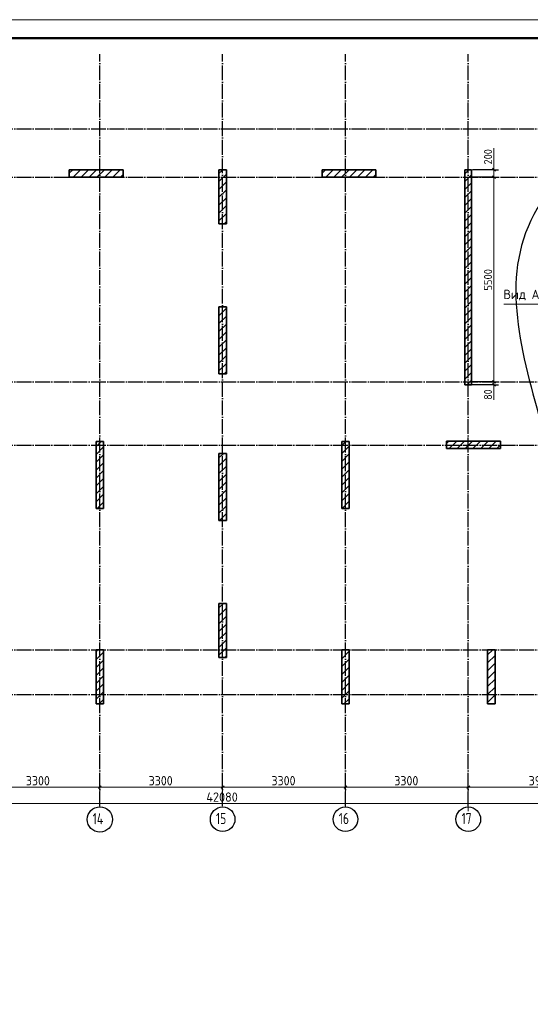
# Model space of a CAD drawing. Header units: millimetres. Extents: x -49773 to 2322955, y -3321 to 58485.
# Tile 150 of 256: x 646580 to 660300, y 14127 to 40578. Entities that reach past the tile are written whole.
import ezdxf

# ---------------------------------------------------------------- set-up
doc = ezdxf.new("R2010")
doc.units = ezdxf.units.MM
doc.linetypes.add('______11', pattern=[500, 400, -50, 0, -50])
doc.linetypes.add('______5', pattern=[1100, 800, -100, 100, -100])
for name, color, linetype, lineweight in [('Standard', 7, 'Continuous', 25), ('Размерная линия_ общее', 7, 'Continuous', 13), ('Стена_ общее', 7, 'Continuous', 35), ('тонкая', 7, 'Continuous', 25)]:
    doc.layers.add(name, color=color, linetype=linetype, lineweight=lineweight)
doc.layers.add('Осевая линия_ общее', color=7, linetype='______5', lineweight=13, true_color=0xa0a0a0)
doc.styles.add('ISOCPEUR', font='txt')

msp = doc.modelspace()

# ---------------------------------------------------------------- linework, layer by layer
at = {"color": 7, "linetype": 'Continuous', "lineweight": 35, "transparency": 33554687}
for p, q in [((649362.9, 36547.9), (647912.9, 36547.9)), ((647912.9, 36547.9), (647912.9, 36347.9)), ((649362.9, 36347.9), (649362.9, 36547.9)), ((651932.9, 36547.9), (651932.9, 35097.9)), ((652132.9, 36547.9), (651932.9, 36547.9)), ((652132.9, 35097.9), (652132.9, 36547.9)), ((656152.9, 36547.9), (654702.9, 36547.9)), ((654702.9, 36547.9), (654702.9, 36347.9)), ((656152.9, 36347.9), (656152.9, 36547.9)), ((647912.9, 36347.9), (649362.9, 36347.9)), ((654702.9, 36347.9), (656152.9, 36347.9)), ((651932.9, 35097.9), (652132.9, 35097.9)), ((651932.9, 32867.9), (651932.9, 31067.9)), ((652132.9, 32867.9), (651932.9, 32867.9)), ((652132.9, 31067.9), (652132.9, 32867.9)), ((651932.9, 31067.9), (652132.9, 31067.9)), ((648632.9, 29247.9), (648632.9, 27447.9)), ((648832.9, 29247.9), (648632.9, 29247.9)), ((648832.9, 27447.9), (648832.9, 29247.9)), ((655232.9, 29247.9), (655232.9, 27447.9)), ((655432.9, 29247.9), (655232.9, 29247.9)), ((655432.9, 27447.9), (655432.9, 29247.9)), ((659497.9, 29257.9), (658047.9, 29257.9)), ((658047.9, 29257.9), (658047.9, 29057.9)), ((659497.9, 29057.9), (659497.9, 29257.9)), ((651932.9, 28927.9), (651932.9, 27127.9)), ((652132.9, 28927.9), (651932.9, 28927.9)), ((652132.9, 27127.9), (652132.9, 28927.9)), ((658047.9, 29057.9), (659497.9, 29057.9)), ((648632.9, 27447.9), (648832.9, 27447.9)), ((655232.9, 27447.9), (655432.9, 27447.9)), ((651932.9, 27127.9), (652132.9, 27127.9)), ((651932.9, 24897.9), (651932.9, 23447.9)), ((652132.9, 24897.9), (651932.9, 24897.9)), ((652132.9, 23447.9), (652132.9, 24897.9)), ((648632.9, 23647.9), (648632.9, 22197.9)), ((648832.9, 23647.9), (648632.9, 23647.9)), ((648832.9, 22197.9), (648832.9, 23647.9)), ((655232.9, 23647.9), (655232.9, 22197.9)), ((655432.9, 23647.9), (655232.9, 23647.9)), ((655432.9, 22197.9), (655432.9, 23647.9)), ((659152.9, 23647.9), (659152.9, 22197.9)), ((659352.9, 23647.9), (659152.9, 23647.9)), ((659352.9, 22197.9), (659352.9, 23647.9)), ((651932.9, 23447.9), (652132.9, 23447.9)), ((648632.9, 22197.9), (648832.9, 22197.9)), ((655232.9, 22197.9), (655432.9, 22197.9)), ((659152.9, 22197.9), (659352.9, 22197.9))]:
    msp.add_line(p, q, dxfattribs=at)
at = {"color": 253, "linetype": '______5', "lineweight": 18, "true_color": 0xababab, "transparency": 33554687}
for p, q in [((647912.9, 36454.4), (648006.4, 36547.9)), ((648230.7, 36347.9), (648430.7, 36547.9)), ((648655, 36347.9), (648855, 36547.9)), ((649079.2, 36347.9), (649279.2, 36547.9)), ((654702.9, 36456.1), (654794.7, 36547.9)), ((655018.9, 36347.9), (655218.9, 36547.9)), ((655443.2, 36347.9), (655643.2, 36547.9)), ((655867.5, 36347.9), (656067.5, 36547.9)), ((651932.9, 36231.7), (652132.9, 36431.7)), ((651932.9, 35807.5), (652132.9, 36007.5)), ((651932.9, 35383.2), (652132.9, 35583.2)), ((652071.9, 35097.9), (652132.9, 35158.9)), ((651932.9, 32837.6), (651963.2, 32867.9)), ((651932.9, 32413.3), (652132.9, 32613.3)), ((651932.9, 31989.1), (652132.9, 32189.1)), ((651932.9, 31564.8), (652132.9, 31764.8)), ((651932.9, 31140.6), (652132.9, 31340.5)), ((648632.9, 29113.3), (648767.5, 29247.9)), ((655232.9, 28925.1), (655432.9, 29125.1)), ((658047.9, 29194.5), (658111.3, 29257.9)), ((658335.5, 29057.9), (658535.5, 29257.9)), ((658759.8, 29057.9), (658959.8, 29257.9)), ((659184.1, 29057.9), (659384.1, 29257.9)), ((648632.9, 28689.1), (648832.9, 28889.1)), ((651932.9, 28595), (652132.9, 28795)), ((655232.9, 28500.9), (655432.9, 28700.9)), ((648632.9, 28264.8), (648832.9, 28464.8)), ((651932.9, 28170.7), (652132.9, 28370.7)), ((648632.9, 27840.6), (648832.9, 28040.6)), ((655232.9, 28076.6), (655432.9, 28276.6)), ((651932.9, 27746.4), (652132.9, 27946.4)), ((655232.9, 27652.3), (655432.9, 27852.3)), ((648664.5, 27447.9), (648832.9, 27616.3)), ((651932.9, 27322.2), (652132.9, 27522.2)), ((651932.9, 24776.6), (652054.2, 24897.9)), ((651932.9, 24352.3), (652132.9, 24552.3)), ((651932.9, 23928.1), (652132.9, 24128.1)), ((648632.9, 23597.9), (648682.9, 23647.9)), ((651932.9, 23503.8), (652132.9, 23703.8)), ((655232.9, 23409.7), (655432.9, 23609.7)), ((659152.9, 23511.3), (659289.5, 23647.9)), ((648632.9, 23173.7), (648832.9, 23373.7)), ((659152.9, 23087.1), (659352.9, 23287.1)), ((655232.9, 22985.4), (655432.9, 23185.4)), ((648632.9, 22749.4), (648832.9, 22949.4)), ((655232.9, 22561.2), (655432.9, 22761.2)), ((659152.9, 22662.8), (659352.9, 22862.8)), ((648632.9, 22325.1), (648832.9, 22525.1)), ((655293.9, 22197.9), (655432.9, 22336.9)), ((659152.9, 22238.5), (659352.9, 22438.5))]:
    msp.add_line(p, q, dxfattribs=at)
at = {"color": 253, "linetype": '______11', "lineweight": 18, "true_color": 0xababab, "transparency": 33554687}
for p, q in [((648018.6, 36347.9), (648218.6, 36547.9)), ((648442.8, 36347.9), (648642.8, 36547.9)), ((648867.1, 36347.9), (649067.1, 36547.9)), ((651932.9, 36443.9), (652037, 36547.9)), ((654806.8, 36347.9), (655006.8, 36547.9)), ((655231.1, 36347.9), (655431.1, 36547.9)), ((655655.3, 36347.9), (655855.3, 36547.9)), ((649291.4, 36347.9), (649362.9, 36419.5)), ((656079.6, 36347.9), (656152.9, 36421.2)), ((651932.9, 36019.6), (652132.9, 36219.6)), ((651932.9, 35595.3), (652132.9, 35795.3)), ((651932.9, 35171.1), (652132.9, 35371.1)), ((651932.9, 32625.5), (652132.9, 32825.5)), ((651932.9, 32201.2), (652132.9, 32401.2)), ((651932.9, 31777), (652132.9, 31977)), ((651932.9, 31352.7), (652132.9, 31552.7)), ((652072.4, 31067.9), (652132.9, 31128.4)), ((648632.9, 28901.2), (648832.9, 29101.2)), ((655232.9, 29137.3), (655343.6, 29247.9)), ((658123.4, 29057.9), (658323.4, 29257.9)), ((658547.7, 29057.9), (658747.7, 29257.9)), ((658971.9, 29057.9), (659171.9, 29257.9)), ((659396.2, 29057.9), (659497.9, 29159.6)), ((651932.9, 28807.1), (652053.7, 28927.9)), ((655232.9, 28713), (655432.9, 28913)), ((648632.9, 28477), (648832.9, 28677)), ((651932.9, 28382.8), (652132.9, 28582.8)), ((655232.9, 28288.7), (655432.9, 28488.7)), ((648632.9, 28052.7), (648832.9, 28252.7)), ((651932.9, 27958.6), (652132.9, 28158.6)), ((655232.9, 27864.5), (655432.9, 28064.5)), ((648632.9, 27628.4), (648832.9, 27828.4)), ((651932.9, 27534.3), (652132.9, 27734.3)), ((655240.6, 27447.9), (655432.9, 27640.2)), ((651950.8, 27127.9), (652132.9, 27310.1)), ((651932.9, 24564.5), (652132.9, 24764.5)), ((651932.9, 24140.2), (652132.9, 24340.2)), ((651932.9, 23715.9), (652132.9, 23915.9)), ((648632.9, 23385.8), (648832.9, 23585.8)), ((655232.9, 23621.8), (655259, 23647.9)), ((652089.1, 23447.9), (652132.9, 23491.7)), ((655232.9, 23197.6), (655432.9, 23397.6)), ((659152.9, 23299.2), (659352.9, 23499.2)), ((648632.9, 22961.5), (648832.9, 23161.5)), ((659152.9, 22874.9), (659352.9, 23074.9)), ((655232.9, 22773.3), (655432.9, 22973.3)), ((648632.9, 22537.3), (648832.9, 22737.3)), ((655232.9, 22349), (655432.9, 22549)), ((659152.9, 22450.7), (659352.9, 22650.7)), ((648717.8, 22197.9), (648832.9, 22313)), ((659324.4, 22197.9), (659352.9, 22226.4))]:
    msp.add_line(p, q, dxfattribs=at)
at = {"layer": 'Standard', "color": 7, "linetype": 'Continuous', "lineweight": 13, "transparency": 33554687}
msp.add_lwpolyline([(623602.7, -1421.9), (683002.7, -1421.9), (683002.7, 40578.1), (623602.7, 40578.1), (623602.7, -1421.9)], close=True, dxfattribs=at)
at = {"layer": 'Standard', "color": 7, "linetype": 'Continuous', "lineweight": 50, "transparency": 33554687}
msp.add_lwpolyline([(625602.7, 40078.1), (682502.7, 40078.1), (682502.7, -921.9), (625602.7, -921.9), (625602.7, 40078.1)], close=True, dxfattribs=at)
at = {"layer": 'Осевая линия_ общее', "color": 253, "linetype": '______11', "lineweight": -3, "true_color": 0xa0a0a0, "transparency": 33554687}
for p, q in [((648732.9, 19447.9), (648732.9, 39647.9)), ((652032.9, 19447.9), (652032.9, 39647.9)), ((655332.9, 19447.9), (655332.9, 39647.9)), ((658632.9, 19447.9), (658632.9, 39647.9)), ((628992.9, 37647.9), (676072.9, 37647.9)), ((628992.9, 36347.9), (676072.9, 36347.9)), ((628992.9, 30847.9), (676072.9, 30847.9)), ((628992.9, 29147.9), (676072.9, 29147.9)), ((628992.9, 23647.9), (676072.9, 23647.9)), ((628992.9, 22447.9), (676072.9, 22447.9)), ((648732.9, 19447.9), (648732.9, 19447.9)), ((652032.9, 19447.9), (652032.9, 19447.9)), ((655332.9, 19447.9), (655332.9, 19447.9)), ((658632.9, 19447.9), (658632.9, 19447.9))]:
    msp.add_line(p, q, dxfattribs=at)
at = {"layer": 'Осевая линия_ общее', "color": 7, "linetype": 'Continuous', "lineweight": 13, "transparency": 33554687}
msp.add_line((659585.3, 32935.4), (660755.3, 32935.4), dxfattribs=at)
at = {"layer": 'Осевая линия_ общее', "color": 7, "linetype": 'Continuous', "lineweight": 25, "transparency": 33554687}
for centre, radius in [((648735, 19093.6), 339.6), ((652033.3, 19098.2), 330.4), ((655333.3, 19098.2), 330.4), ((658633.3, 19098.2), 330.4)]:
    msp.add_circle(centre, radius, dxfattribs=at)
at = {"layer": 'Размерная линия_ общее', "color": 7, "linetype": 'Continuous', "lineweight": 13, "transparency": 33554687}
for p, q in [((659324.1, 36689.8), (659324.1, 37129.8)), ((659324.1, 36447.9), (659324.1, 36689.8)), ((659324.1, 36547.9), (659324.1, 36622.9)), ((659324.1, 36347.9), (659324.1, 36547.9)), ((659324.1, 30847.9), (659324.1, 36347.9)), ((659324.1, 30807.9), (659322, 30654.7)), ((659324.1, 30767.9), (659324.1, 30847.9)), ((659324.1, 30767.9), (659324.1, 30692.9)), ((659322, 30654.7), (659322, 30368.7)), ((645432.9, 19958.3), (648732.9, 19958.3)), ((648695.4, 19920.8), (648770.4, 19995.8)), ((648732.9, 19958.3), (648732.9, 20083.3)), ((648732.9, 19958.3), (648732.9, 19833.3)), ((648732.9, 19958.3), (648732.9, 19417.9)), ((648732.9, 19958.3), (652032.9, 19958.3)), ((651995.4, 19920.8), (652070.4, 19995.8)), ((652032.9, 19958.3), (652032.9, 20083.3)), ((652032.9, 19958.3), (652032.9, 19833.3)), ((652032.9, 19958.3), (652032.9, 19588.2)), ((652032.9, 19958.3), (655332.9, 19958.3)), ((655295.4, 19920.8), (655370.4, 19995.8)), ((655332.9, 19958.3), (655332.9, 20083.3)), ((655332.9, 19958.3), (655332.9, 19833.3)), ((655332.9, 19958.3), (655332.9, 19417.9)), ((655332.9, 19958.3), (658632.9, 19958.3)), ((658595.4, 19920.8), (658670.4, 19995.8)), ((658632.9, 19958.3), (658632.9, 20083.3)), ((658632.9, 19958.3), (658632.9, 19833.3)), ((658632.9, 19958.3), (658632.9, 19317.9)), ((658632.9, 19958.3), (662552.9, 19958.3)), ((630992.9, 19518.2), (673072.9, 19518.2))]:
    msp.add_line(p, q, dxfattribs=at)
at = {"layer": 'Размерная линия_ общее', "color": 253, "linetype": 'Continuous', "lineweight": -3, "true_color": 0xa0a0a0, "transparency": 33554687}
for p, q in [((659324.1, 36547.9), (659199, 36547.9)), ((659324.1, 36547.9), (659449.1, 36547.9)), ((659324.1, 36347.9), (659199, 36347.9)), ((659324.1, 36347.9), (659449.1, 36347.9)), ((659324.1, 30847.9), (659199, 30847.9)), ((659324.1, 30767.9), (659199, 30767.9)), ((659324.1, 30847.9), (659449.1, 30847.9)), ((659324.1, 30767.9), (659449.1, 30767.9))]:
    msp.add_line(p, q, dxfattribs=at)
at = {"layer": 'Размерная линия_ общее', "color": 7, "linetype": 'Continuous', "lineweight": 25, "transparency": 33554687}
for p, q in [((659361.6, 36510.4), (659286.6, 36585.4)), ((659361.6, 36310.4), (659286.6, 36385.4)), ((659361.6, 30810.4), (659286.6, 30885.4)), ((659361.6, 30730.4), (659286.6, 30805.4))]:
    msp.add_line(p, q, dxfattribs=at)
at = {"layer": 'Размерная линия_ общее', "color": 253, "linetype": 'Continuous', "lineweight": -3, "true_color": 0xa0a0a0, "transparency": 33554687}
for points in [[(659324.1, 36547.9), (659307, 36547.9), (659307, 36547.9), (658742.8, 36547.9)], [(659324.1, 36347.9), (659307, 36347.9), (659307, 36347.9), (658742.8, 36347.9)], [(659324.1, 30847.9), (659305.3, 30847.9), (659305.3, 30847.9), (659305.1, 30847.9), (659305.1, 30847.9), (658760.4, 30847.9), (658760.4, 30847.9), (658722.8, 30847.9)], [(659324.1, 30767.9), (659305.3, 30767.9), (659305.3, 30767.9), (659305.1, 30767.9), (659305.1, 30767.9), (658845.5, 30767.9), (658845.5, 30767.9), (658722.8, 30767.9)]]:
    msp.add_lwpolyline(points, dxfattribs=at)
at = {"layer": 'Стена_ общее', "color": 7, "linetype": 'Continuous', "lineweight": 35, "transparency": 33554687}
for p, q in [((658542.8, 36547.9), (658542.8, 30767.9)), ((658722.8, 36547.9), (658542.8, 36547.9)), ((658722.8, 30767.9), (658722.8, 36547.9)), ((658542.8, 30767.9), (658722.8, 30767.9))]:
    msp.add_line(p, q, dxfattribs=at)
at = {"layer": 'Стена_ общее', "color": 253, "linetype": '______11', "lineweight": 18, "true_color": 0xababab, "transparency": 33554687}
for p, q in [((658542.8, 36438.8), (658651.9, 36547.9)), ((658542.8, 36014.6), (658722.8, 36194.6)), ((658542.8, 35590.3), (658722.8, 35770.3)), ((658542.8, 35166.1), (658722.8, 35346)), ((658542.8, 34741.8), (658722.8, 34921.8)), ((658542.8, 34317.5), (658722.8, 34497.5)), ((658542.8, 33893.3), (658722.8, 34073.3)), ((658542.8, 33469), (658722.8, 33649)), ((658542.8, 33044.7), (658722.8, 33224.7)), ((658542.8, 32620.5), (658722.8, 32800.5)), ((658542.8, 32196.2), (658722.8, 32376.2)), ((658542.8, 31771.9), (658722.8, 31951.9)), ((658542.8, 31347.7), (658722.8, 31527.7)), ((658542.8, 30923.4), (658722.8, 31103.4))]:
    msp.add_line(p, q, dxfattribs=at)
at = {"layer": 'Стена_ общее', "color": 253, "linetype": '______5', "lineweight": 18, "true_color": 0xababab, "transparency": 33554687}
for p, q in [((658542.8, 36226.7), (658722.8, 36406.7)), ((658542.8, 35802.5), (658722.8, 35982.4)), ((658542.8, 35378.2), (658722.8, 35558.2)), ((658542.8, 34953.9), (658722.8, 35133.9)), ((658542.8, 34529.7), (658722.8, 34709.6)), ((658542.8, 34105.4), (658722.8, 34285.4)), ((658542.8, 33681.1), (658722.8, 33861.1)), ((658542.8, 33256.9), (658722.8, 33436.9)), ((658542.8, 32832.6), (658722.8, 33012.6)), ((658542.8, 32408.3), (658722.8, 32588.3)), ((658542.8, 31984.1), (658722.8, 32164.1)), ((658542.8, 31559.8), (658722.8, 31739.8)), ((658542.8, 31135.5), (658722.8, 31315.5)), ((658599.5, 30767.9), (658722.8, 30891.3))]:
    msp.add_line(p, q, dxfattribs=at)
at = {"layer": 'тонкая'}
msp.add_spline([(660575.1, 29771.3), (660488, 35505.4), (662011.5, 36753.5), (664473.7, 35316.8), (664875.9, 33752), (664580.2, 29957.1), (660575.1, 29771.3)], degree=3, dxfattribs=at)

# ---------------------------------------------------------------- texts
at = {"layer": 'Standard', "color": 7, "linetype": 'Continuous', "lineweight": 25, "transparency": 33554687, "insert": (659580.1, 33034.1), "char_height": 250, "width": 1043.17, "attachment_point": 7, "style": 'ISOCPEUR'}
msp.add_mtext('\\W0.95;Вид А', dxfattribs=at)
at = {"layer": 'Осевая линия_ общее', "color": 7, "linetype": 'Continuous', "lineweight": 25, "transparency": 33554687, "char_height": 300, "attachment_point": 7, "style": 'ISOCPEUR'}
for s, insert, width in [('\\W0.76;14', (648540, 18963.1), 504.567), ('\\W0.75;15', (651853.3, 18967.7), 472.281), ('\\W0.75;16', (655153.3, 18967.7), 472.281), ('\\W0.75;17', (658453.3, 18967.7), 472.281)]:
    msp.add_mtext(s, dxfattribs=dict(at, insert=insert, width=width))
at = {"layer": 'Размерная линия_ общее', "color": 7, "linetype": 'Continuous', "lineweight": 25, "transparency": 33554687, "char_height": 220, "attachment_point": 7, "rotation": 90, "style": 'ISOCPEUR'}
for s, insert, width in [('\\W0.91;200', (659274.1, 36689.8), 561.988), ('\\W0.93;5500', (659274, 33300.9), 718.094), ('\\W0.87;80', (659272, 30368.7), 403.932)]:
    msp.add_mtext(s, dxfattribs=dict(at, insert=insert, width=width))
at = {"layer": 'Размерная линия_ общее', "color": 7, "linetype": 'Continuous', "lineweight": 25, "transparency": 33554687, "char_height": 250, "attachment_point": 7, "style": 'ISOCPEUR'}
for s, insert, width in [('\\W0.93;3300', (646745.4, 20008.3), 816.012), ('\\W0.93;3300', (650045.4, 20008.3), 816.012), ('\\W0.93;3300', (653345.4, 20008.3), 816.012), ('\\W0.93;3300', (656645.4, 20008.3), 816.012), ('\\W0.93;3920', (660255.4, 20008.3), 816.026), ('\\W0.95;42080', (651595.4, 19568.2), 1017.689)]:
    msp.add_mtext(s, dxfattribs=dict(at, insert=insert, width=width))

doc.saveas('drawing.dxf')
